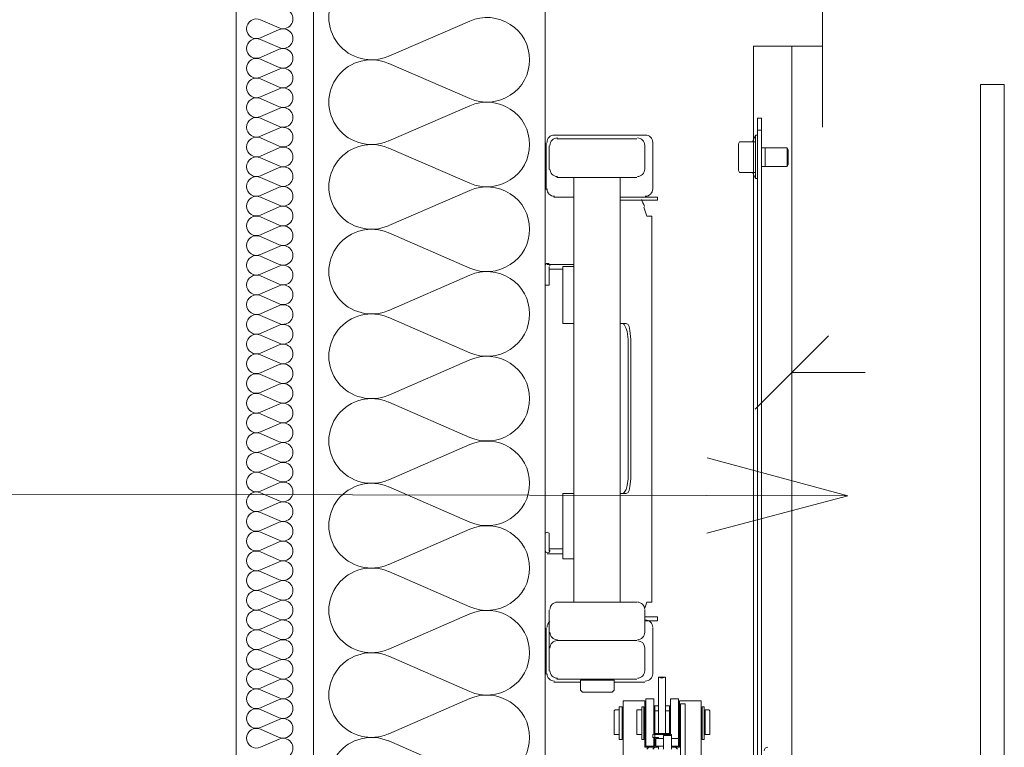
# Model space of a CAD drawing. Header units: millimetres. Extents: x 204754 to 499005, y -178579 to -103222.
# Tile 35 of 178: x 218993 to 219631, y -125007 to -124536. Entities that reach past the tile are written whole.
import ezdxf

# ---------------------------------------------------------------- set-up
doc = ezdxf.new("R2010")
doc.units = ezdxf.units.MM
doc.header["$MEASUREMENT"] = 0
doc.layers.get('0').update_dxf_attribs({"color": 252, "lineweight": 5})
for name, color, linetype, lineweight in [('830-G Teksty Etykiety_Nr_pióra__64', 252, 'Continuous', 5), ('Nowe_320-W Umeblowanie_Nr_pióra__103', 252, 'Continuous', 5), ('Nowe_320-W Umeblowanie_Nr_pióra__181', 252, 'Continuous', 5), ('Nowe_820-G Rysunki Obrazki_Nr_pióra__1', 252, 'Continuous', 5), ('Nowe_820-G Rysunki Obrazki_Nr_pióra__161', 252, 'Continuous', 5), ('Nowe_820-G Rysunki Obrazki_Nr_pióra__27', 252, 'Continuous', 5)]:
    doc.layers.add(name, color=color, linetype=linetype, lineweight=lineweight)

# ---------------------------------------------------------------- blocks, each defined once
blk = doc.blocks.new('podkład 20251118')
at = {"color": 252, "linetype": 'Continuous', "lineweight": 5}
for p, q in [((219517.16, -124740.65), (219469.66, -124788.15)), ((219493.41, -124764.4), (219540.91, -124764.4)), ((219529.56, -124844.32), (219438.36, -124844.13))]:
    blk.add_line(p, q, dxfattribs=at)
at = {"color": 252, "linetype": 'Continuous', "lineweight": 5, "flags": 128}
blk.add_lwpolyline([(219438.41, -124819.7), (219529.56, -124844.32), (219438.31, -124868.56)], dxfattribs=at)
at = {"layer": '830-G Teksty Etykiety_Nr_pióra__64', "color": 252, "linetype": 'Continuous', "lineweight": 5}
blk.add_line((219438.36, -124844.13), (214933.4, -124834.72), dxfattribs=at)
at = {"layer": 'Nowe_320-W Umeblowanie_Nr_pióra__103', "color": 252, "linetype": 'Continuous', "lineweight": 5}
for p, q in [((219284.79, -124536.83), (219232.27, -124559.64)), ((219232.27, -124564.25), (219284.79, -124587.07)), ((219284.79, -124591.68), (219232.27, -124614.5)), ((219232.27, -124619.1), (219284.79, -124641.92)), ((219284.79, -124646.53), (219232.27, -124669.35)), ((219232.27, -124673.96), (219284.79, -124696.77)), ((219284.79, -124701.38), (219232.27, -124724.2)), ((219232.27, -124728.81), (219284.79, -124751.63)), ((219284.79, -124756.23), (219232.27, -124779.05)), ((219232.27, -124783.66), (219284.79, -124806.48)), ((219284.79, -124811.09), (219232.27, -124833.9)), ((219232.27, -124838.51), (219284.79, -124861.33)), ((219284.79, -124865.94), (219232.27, -124888.76)), ((219232.27, -124893.36), (219284.79, -124916.18)), ((219284.79, -124920.79), (219232.27, -124943.61)), ((219232.27, -124948.22), (219284.79, -124971.04)), ((219284.79, -124975.64), (219232.27, -124998.46)), ((219232.27, -125003.07), (219284.79, -125025.89))]:
    blk.add_line(p, q, dxfattribs=at)
at = {"layer": 'Nowe_320-W Umeblowanie_Nr_pióra__103', "color": 252, "linetype": 'Continuous', "lineweight": 5, "extrusion": (0, 0, -1)}
for centre, major_axis, start_param, end_param in [((219221.17, -124534.52), (-27.65, 0), 4.299595, 8.266775), ((219295.88, -124561.95), (27.65, 0), 4.299596, 6.283185), ((219221.17, -124589.37), (-27.65, 0), 4.299595, 8.266775), ((219295.88, -124561.95), (27.65, 0), 0, 1.98359), ((219295.88, -124616.8), (27.65, 0), 4.299596, 6.283185), ((219221.17, -124644.23), (27.65, 0), 1.158002, 5.125182), ((219295.88, -124616.8), (27.65, 0), 0, 1.98359), ((219295.88, -124671.65), (-27.65, 0), 1.158003, 3.141593), ((219221.17, -124699.08), (-27.65, 0), 4.299595, 8.266775), ((219295.88, -124671.65), (27.65, 0), 0, 1.98359), ((219295.88, -124726.5), (-27.65, 0), 1.158003, 3.141593), ((219221.17, -124753.93), (-27.65, 0), 4.299595, 8.266775), ((219295.88, -124726.51), (27.65, 0), 0, 1.98359), ((219295.88, -124781.36), (27.65, 0), 4.299596, 6.283185), ((219221.17, -124808.78), (-27.65, 0), 4.299595, 8.266775), ((219295.88, -124781.36), (27.65, 0), 0, 1.98359), ((219295.88, -124836.21), (27.65, 0), 4.299596, 6.283185), ((219221.17, -124863.63), (27.65, 0), 1.158002, 5.125182), ((219295.88, -124836.21), (27.65, 0), 0, 1.98359), ((219295.88, -124891.06), (-27.65, 0), 1.158003, 3.141593), ((219221.17, -124918.49), (-27.65, 0), 4.299595, 8.266775), ((219295.88, -124891.06), (27.65, 0), 0, 1.98359), ((219295.88, -124945.91), (-27.65, 0), 1.158003, 3.141593), ((219221.17, -124973.34), (-27.65, 0), 4.299595, 8.266775), ((219295.88, -124945.91), (27.65, 0), 0, 1.98359), ((219295.88, -125000.76), (27.65, 0), 4.299596, 6.283185), ((219221.17, -125028.19), (-27.65, 0), 4.299595, 8.266775), ((219295.88, -125000.77), (27.65, 0), 0, 1.98359)]:
    blk.add_ellipse(centre, major_axis=major_axis, ratio=0.991967, start_param=start_param, end_param=end_param, dxfattribs=at)
at = {"layer": 'Nowe_320-W Umeblowanie_Nr_pióra__181', "color": 252, "linetype": 'Continuous', "lineweight": 5}
for p, q in [((219161.32, -124541.3), (219149.2, -124536)), ((219149.2, -124547.69), (219161.32, -124542.38)), ((219161.32, -124554.07), (219149.2, -124548.76)), ((219149.2, -124560.45), (219161.32, -124555.14)), ((219161.32, -124566.83), (219149.2, -124561.52)), ((219149.2, -124573.21), (219161.32, -124567.9)), ((219161.32, -124579.59), (219149.2, -124574.28)), ((219149.2, -124585.97), (219161.32, -124580.66)), ((219161.32, -124592.35), (219149.2, -124587.04)), ((219149.2, -124598.73), (219161.32, -124593.43)), ((219161.32, -124605.12), (219149.2, -124599.81)), ((219149.2, -124611.5), (219161.32, -124606.19)), ((219161.32, -124617.88), (219149.2, -124612.57)), ((219149.2, -124624.26), (219161.32, -124618.95)), ((219161.32, -124630.64), (219149.2, -124625.33)), ((219149.2, -124637.02), (219161.32, -124631.71)), ((219161.32, -124643.4), (219149.2, -124638.09)), ((219149.2, -124649.78), (219161.32, -124644.47)), ((219161.32, -124656.16), (219149.2, -124650.85)), ((219149.2, -124662.54), (219161.32, -124657.24)), ((219161.32, -124668.93), (219149.2, -124663.62)), ((219149.2, -124675.31), (219161.32, -124670)), ((219161.32, -124681.69), (219149.2, -124676.38)), ((219149.2, -124688.07), (219161.32, -124682.76)), ((219161.32, -124694.45), (219149.2, -124689.14)), ((219149.2, -124700.83), (219161.32, -124695.52)), ((219161.32, -124707.21), (219149.2, -124701.9)), ((219149.2, -124713.59), (219161.32, -124708.28)), ((219161.32, -124719.97), (219149.2, -124714.67)), ((219149.2, -124726.36), (219161.32, -124721.05)), ((219161.32, -124732.74), (219149.2, -124727.43)), ((219149.2, -124739.12), (219161.32, -124733.81)), ((219161.32, -124745.5), (219149.2, -124740.19)), ((219149.2, -124751.88), (219161.32, -124746.57)), ((219161.32, -124758.26), (219149.2, -124752.95)), ((219149.2, -124764.64), (219161.32, -124759.33)), ((219161.32, -124771.02), (219149.2, -124765.71)), ((219149.2, -124777.4), (219161.32, -124772.09)), ((219161.32, -124783.78), (219149.2, -124778.48)), ((219149.2, -124790.17), (219161.32, -124784.86)), ((219161.32, -124796.55), (219149.2, -124791.24)), ((219149.2, -124802.93), (219161.32, -124797.62)), ((219161.32, -124809.31), (219149.2, -124804)), ((219149.2, -124815.69), (219161.32, -124810.38)), ((219161.32, -124822.07), (219149.2, -124816.76)), ((219149.2, -124828.45), (219161.32, -124823.14)), ((219161.32, -124834.83), (219149.2, -124829.52)), ((219149.2, -124841.21), (219161.32, -124835.91)), ((219161.32, -124847.59), (219149.2, -124842.29)), ((219149.2, -124853.98), (219161.32, -124848.67)), ((219161.32, -124860.36), (219149.2, -124855.05)), ((219149.2, -124866.74), (219161.32, -124861.43)), ((219161.32, -124873.12), (219149.2, -124867.81)), ((219149.2, -124879.5), (219161.32, -124874.19)), ((219161.32, -124885.88), (219149.2, -124880.57)), ((219149.2, -124892.26), (219161.32, -124886.95)), ((219161.32, -124898.64), (219149.2, -124893.33)), ((219149.2, -124905.02), (219161.32, -124899.72)), ((219161.32, -124911.41), (219149.2, -124906.1)), ((219149.2, -124917.79), (219161.32, -124912.48)), ((219161.32, -124924.17), (219149.2, -124918.86)), ((219149.2, -124930.55), (219161.32, -124925.24)), ((219161.32, -124936.93), (219149.2, -124931.62)), ((219149.2, -124943.31), (219161.32, -124938)), ((219161.32, -124949.69), (219149.2, -124944.38)), ((219149.2, -124956.07), (219161.32, -124950.76)), ((219161.32, -124962.45), (219149.2, -124957.14)), ((219149.2, -124968.83), (219161.32, -124963.53)), ((219161.32, -124975.22), (219149.2, -124969.91)), ((219149.2, -124981.6), (219161.32, -124976.29)), ((219161.32, -124987.98), (219149.2, -124982.67)), ((219149.2, -124994.36), (219161.32, -124989.05)), ((219161.32, -125000.74), (219149.2, -124995.43)), ((219149.2, -125007.12), (219161.32, -125001.81))]:
    blk.add_line(p, q, dxfattribs=at)
at = {"layer": 'Nowe_320-W Umeblowanie_Nr_pióra__181', "color": 252, "linetype": 'Continuous', "lineweight": 5, "extrusion": (0, 0, -1)}
for centre, major_axis, start_param, end_param in [((219163.88, -124535.46), (6.38, 0), 4.299595, 8.266775), ((219146.64, -124541.84), (6.38, 0), 3.141593, 5.125182), ((219146.64, -124541.84), (6.38, 0), 1.158004, 3.141593), ((219163.88, -124548.22), (-6.38, 0), 1.158002, 5.125182), ((219146.64, -124554.6), (6.38, 0), 3.141593, 5.125182), ((219146.64, -124554.6), (6.38, 0), 1.158004, 3.141593), ((219163.88, -124560.98), (6.38, 0), 4.299595, 8.266775), ((219146.64, -124567.36), (6.38, 0), 3.141593, 5.125182), ((219146.64, -124567.37), (6.38, 0), 1.158004, 3.141593), ((219163.88, -124573.75), (6.38, 0), 4.299595, 8.266775), ((219146.64, -124580.13), (6.38, 0), 3.141593, 5.125182), ((219146.64, -124580.13), (6.38, 0), 1.158004, 3.141593), ((219163.88, -124586.51), (-6.38, 0), 1.158002, 5.125182), ((219146.64, -124592.89), (6.38, 0), 3.141593, 5.125182), ((219146.64, -124592.89), (6.38, 0), 1.158004, 3.141593), ((219163.88, -124599.27), (6.38, 0), 4.299595, 8.266775), ((219146.64, -124605.65), (6.38, 0), 3.141593, 5.125182), ((219146.64, -124605.65), (6.38, 0), 1.158004, 3.141593), ((219163.88, -124612.03), (6.38, 0), 4.299595, 8.266775), ((219146.64, -124618.41), (6.38, 0), 3.141593, 5.125182), ((219146.64, -124618.41), (6.38, 0), 1.158004, 3.141593), ((219163.88, -124624.79), (-6.38, 0), 1.158002, 5.125182), ((219146.64, -124631.18), (6.38, 0), 3.141593, 5.125182), ((219146.64, -124631.18), (6.38, 0), 1.158004, 3.141593), ((219163.88, -124637.56), (6.38, 0), 4.299595, 8.266775), ((219146.64, -124643.94), (6.38, 0), 3.141593, 5.125182), ((219146.64, -124643.94), (6.38, 0), 1.158004, 3.141593), ((219163.88, -124650.32), (6.38, 0), 4.299595, 8.266775), ((219146.64, -124656.7), (6.38, 0), 3.141593, 5.125182), ((219146.64, -124656.7), (6.38, 0), 1.158004, 3.141593), ((219163.88, -124663.08), (-6.38, 0), 1.158002, 5.125182), ((219146.64, -124669.46), (6.38, 0), 3.141593, 5.125182), ((219146.64, -124669.46), (6.38, 0), 1.158004, 3.141593), ((219163.88, -124675.84), (6.38, 0), 4.299595, 8.266775), ((219146.64, -124682.22), (6.38, 0), 3.141593, 5.125182), ((219146.64, -124682.22), (6.38, 0), 1.158004, 3.141593), ((219163.88, -124688.6), (6.38, 0), 4.299595, 8.266775), ((219146.64, -124694.99), (6.38, 0), 3.141593, 5.125182), ((219146.64, -124694.99), (6.38, 0), 1.158004, 3.141593), ((219163.88, -124701.37), (-6.38, 0), 1.158002, 5.125182), ((219146.64, -124707.75), (6.38, 0), 3.141593, 5.125182), ((219146.64, -124707.75), (6.38, 0), 1.158004, 3.141593), ((219163.88, -124714.13), (6.38, 0), 4.299595, 8.266775), ((219146.64, -124720.51), (6.38, 0), 3.141593, 5.125182), ((219146.64, -124720.51), (6.38, 0), 1.158004, 3.141593), ((219163.88, -124726.89), (6.38, 0), 4.299595, 8.266775), ((219146.64, -124733.27), (6.38, 0), 3.141593, 5.125182), ((219146.64, -124733.27), (6.38, 0), 1.158004, 3.141593), ((219163.88, -124739.65), (-6.38, 0), 1.158002, 5.125182), ((219146.64, -124746.03), (6.38, 0), 3.141593, 5.125182), ((219146.64, -124746.03), (6.38, 0), 1.158004, 3.141593), ((219163.88, -124752.42), (6.38, 0), 4.299595, 8.266775), ((219146.64, -124758.8), (6.38, 0), 3.141593, 5.125182), ((219146.64, -124758.8), (6.38, 0), 1.158004, 3.141593), ((219163.88, -124765.18), (6.38, 0), 4.299595, 8.266775), ((219146.64, -124771.56), (6.38, 0), 3.141593, 5.125182), ((219146.64, -124771.56), (6.38, 0), 1.158004, 3.141593), ((219163.88, -124777.94), (-6.38, 0), 1.158002, 5.125182), ((219146.64, -124784.32), (6.38, 0), 3.141593, 5.125182), ((219146.64, -124784.32), (6.38, 0), 1.158004, 3.141593), ((219163.88, -124790.7), (6.38, 0), 4.299595, 8.266775), ((219146.64, -124797.08), (6.38, 0), 3.141593, 5.125182), ((219146.64, -124797.08), (6.38, 0), 1.158004, 3.141593), ((219163.88, -124803.46), (6.38, 0), 4.299595, 8.266775), ((219146.64, -124809.84), (6.38, 0), 3.141593, 5.125182), ((219146.64, -124809.84), (6.38, 0), 1.158004, 3.141593), ((219163.88, -124816.23), (-6.38, 0), 1.158002, 5.125182), ((219146.64, -124822.61), (6.38, 0), 3.141593, 5.125182), ((219146.64, -124822.61), (6.38, 0), 1.158004, 3.141593), ((219163.88, -124828.99), (6.38, 0), 4.299595, 8.266775), ((219146.64, -124835.37), (6.38, 0), 3.141593, 5.125182), ((219146.64, -124835.37), (6.38, 0), 1.158004, 3.141593), ((219163.88, -124841.75), (6.38, 0), 4.299595, 8.266775), ((219146.64, -124848.13), (6.38, 0), 3.141593, 5.125182), ((219146.64, -124848.13), (6.38, 0), 1.158004, 3.141593), ((219163.88, -124854.51), (-6.38, 0), 1.158002, 5.125182), ((219146.64, -124860.89), (6.38, 0), 3.141593, 5.125182), ((219146.64, -124860.89), (6.38, 0), 1.158004, 3.141593), ((219163.88, -124867.27), (6.38, 0), 4.299595, 8.266775), ((219146.64, -124873.66), (6.38, 0), 3.141593, 5.125182), ((219146.64, -124873.66), (6.38, 0), 1.158004, 3.141593), ((219163.88, -124880.04), (6.38, 0), 4.299595, 8.266775), ((219146.64, -124886.42), (6.38, 0), 3.141593, 5.125182), ((219146.64, -124886.42), (6.38, 0), 1.158004, 3.141593), ((219163.88, -124892.8), (-6.38, 0), 1.158002, 5.125182), ((219146.64, -124899.18), (6.38, 0), 3.141593, 5.125182), ((219146.64, -124899.18), (6.38, 0), 1.158004, 3.141593), ((219163.88, -124905.56), (6.38, 0), 4.299595, 8.266775), ((219146.64, -124911.94), (6.38, 0), 3.141593, 5.125182), ((219146.64, -124911.94), (6.38, 0), 1.158004, 3.141593), ((219163.88, -124918.32), (6.38, 0), 4.299595, 8.266775), ((219146.64, -124924.7), (6.38, 0), 3.141593, 5.125182), ((219146.64, -124924.7), (6.38, 0), 1.158004, 3.141593), ((219163.88, -124931.08), (-6.38, 0), 1.158002, 5.125182), ((219146.64, -124937.47), (6.38, 0), 3.141593, 5.125182), ((219146.64, -124937.47), (6.38, 0), 1.158004, 3.141593), ((219163.88, -124943.85), (6.38, 0), 4.299595, 8.266775), ((219146.64, -124950.23), (6.38, 0), 3.141593, 5.125182), ((219146.64, -124950.23), (6.38, 0), 1.158004, 3.141593), ((219163.88, -124956.61), (6.38, 0), 4.299595, 8.266775), ((219146.64, -124962.99), (6.38, 0), 3.141593, 5.125182), ((219146.64, -124962.99), (6.38, 0), 1.158004, 3.141593), ((219163.88, -124969.37), (-6.38, 0), 1.158002, 5.125182), ((219146.64, -124975.75), (6.38, 0), 3.141593, 5.125182), ((219146.64, -124975.75), (6.38, 0), 1.158004, 3.141593), ((219163.88, -124982.13), (6.38, 0), 4.299595, 8.266775), ((219146.64, -124988.51), (6.38, 0), 3.141593, 5.125182), ((219146.64, -124988.51), (6.38, 0), 1.158004, 3.141593), ((219163.88, -124994.9), (6.38, 0), 4.299595, 8.266775), ((219146.64, -125001.28), (6.38, 0), 3.141593, 5.125182), ((219146.64, -125001.28), (6.38, 0), 1.158004, 3.141593), ((219163.88, -125007.66), (-6.38, 0), 1.158002, 5.125182)]:
    blk.add_ellipse(centre, major_axis=major_axis, ratio=0.99989, start_param=start_param, end_param=end_param, dxfattribs=at)
at = {"layer": 'Nowe_820-G Rysunki Obrazki_Nr_pióra__1', "color": 252, "linetype": 'Continuous', "lineweight": 5}
for p, q in [((219333.53, -122434), (219333.53, -126218.44)), ((219183.58, -124287.69), (219183.58, -126218.44))]:
    blk.add_line(p, q, dxfattribs=at)
at = {"layer": 'Nowe_820-G Rysunki Obrazki_Nr_pióra__161', "color": 252, "linetype": 'Continuous', "lineweight": 5}
for p, q in [((219513.24, -124553.1), (219513.24, -124517.92)), ((219468.47, -124553.1), (219513.24, -124553.1)), ((219468.47, -125953.04), (219468.47, -124553.1)), ((219493.41, -124553.1), (219493.41, -125953.04)), ((219493.41, -124553.1), (219493.41, -124605.54)), ((219513.24, -124553.1), (219513.24, -124605.54)), ((219630.91, -124578.04), (219615.56, -124578.04)), ((219615.56, -124578.04), (219615.56, -125928.1)), ((219615.56, -124578.04), (219615.56, -125928.1)), ((219615.56, -125928.1), (219615.56, -124578.04)), ((219630.91, -124578.04), (219615.56, -124578.04)), ((219615.56, -124578.04), (219615.56, -125928.1)), ((219615.56, -124578.04), (219615.56, -125928.1)), ((219615.56, -125928.1), (219615.56, -124578.04)), ((219630.91, -125928.1), (219630.91, -124578.04)), ((219630.91, -125928.1), (219630.91, -124578.04)), ((219471.03, -125285.36), (219471.03, -124599.78)), ((219473.59, -124599.78), (219471.03, -124599.78)), ((219473.59, -125285.36), (219473.59, -124599.78)), ((219398.12, -124610.65), (219339.28, -124610.65)), ((219467.83, -124615.13), (219469.75, -124610.65)), ((219469.75, -124638.79), (219469.75, -124610.65)), ((219469.75, -124610.65), (219471.03, -124610.65)), ((219473.59, -124607.46), (219471.03, -124607.46)), ((219334.17, -124645.83), (219334.17, -124615.77)), ((219336.09, -124633.04), (219336.09, -124617.69)), ((219393, -124613.21), (219341.2, -124613.21)), ((219398.12, -124633.04), (219398.12, -124617.69)), ((219403.24, -124615.77), (219403.24, -124645.83)), ((219458.88, -124616.41), (219459.52, -124615.13)), ((219458.88, -124633.68), (219458.88, -124616.41)), ((219469.75, -124615.13), (219459.52, -124615.13)), ((219473.59, -124618.97), (219490.21, -124618.97)), ((219476.14, -124618.97), (219476.14, -124631.12)), ((219476.14, -124631.12), (219476.14, -124618.97)), ((219490.21, -124631.12), (219490.21, -124618.97)), ((219490.21, -124618.97), (219490.85, -124620.25)), ((219490.85, -124620.25), (219490.85, -124629.84)), ((219490.85, -124629.84), (219490.85, -124620.25)), ((219473.59, -124631.12), (219490.21, -124631.12)), ((219490.21, -124631.12), (219490.85, -124629.84)), ((219341.2, -124638.15), (219393, -124638.15)), ((219352.07, -124638.15), (219352.07, -124913.15)), ((219382.13, -124638.15), (219382.13, -124913.15)), ((219458.88, -124633.68), (219459.52, -124634.96)), ((219469.75, -124634.96), (219459.52, -124634.96)), ((219467.83, -124634.96), (219469.75, -124638.79)), ((219469.75, -124638.79), (219471.03, -124638.79)), ((219348.24, -124650.94), (219339.28, -124650.94)), ((219348.24, -124650.94), (219352.07, -124650.94)), ((219382.13, -124650.94), (219406.43, -124650.94)), ((219406.43, -124650.94), (219406.43, -124652.86)), ((219406.43, -124652.86), (219382.13, -124652.86)), ((219397.48, -124657.34), (219399.4, -124663.1)), ((219402.6, -124663.1), (219399.4, -124663.1)), ((219402.6, -124663.1), (219402.6, -124913.15)), ((219333.53, -124695.71), (219333.53, -124706.58)), ((219334.81, -124694.43), (219352.07, -124694.43)), ((219336.09, -124695.71), (219336.09, -124706.58)), ((219345.04, -124695.71), (219345.04, -124732.8)), ((219352.07, -124695.71), (219345.04, -124695.71)), ((219336.09, -124697.63), (219345.04, -124697.63)), ((219333.53, -124707.86), (219333.53, -124706.58)), ((219336.09, -124707.86), (219333.53, -124707.86)), ((219336.09, -124706.58), (219336.09, -124707.86)), ((219352.07, -124732.8), (219345.04, -124732.8)), ((219382.13, -124732.8), (219385.97, -124732.8)), ((219384.69, -124733.44), (219384.05, -124732.8)), ((219385.97, -124736), (219384.69, -124733.44)), ((219385.97, -124732.8), (219387.25, -124733.44)), ((219387.25, -124733.44), (219387.89, -124734.72)), ((219386.61, -124737.92), (219385.97, -124736)), ((219387.25, -124743.04), (219386.61, -124737.92)), ((219387.89, -124734.72), (219388.53, -124737.28)), ((219388.53, -124737.28), (219389.17, -124743.04)), ((219387.25, -124743.04), (219387.25, -124833.21)), ((219389.17, -124743.04), (219389.17, -124833.21)), ((219386.61, -124837.69), (219387.25, -124833.21)), ((219389.17, -124833.21), (219388.53, -124838.33)), ((219384.05, -124842.8), (219384.69, -124842.16)), ((219384.69, -124842.16), (219385.97, -124840.25)), ((219385.97, -124840.25), (219386.61, -124837.69)), ((219387.25, -124842.16), (219385.97, -124842.8)), ((219387.89, -124840.89), (219387.25, -124842.16)), ((219388.53, -124838.33), (219387.89, -124840.89)), ((219352.07, -124842.8), (219345.04, -124842.8)), ((219345.04, -124842.8), (219345.04, -124885.01)), ((219382.13, -124842.8), (219385.97, -124842.8)), ((219334.81, -124867.75), (219333.53, -124868.39)), ((219336.09, -124868.39), (219334.81, -124867.75)), ((219333.53, -124868.39), (219333.53, -124869.66)), ((219333.53, -124879.9), (219333.53, -124869.66)), ((219336.09, -124869.66), (219336.09, -124868.39)), ((219336.09, -124879.9), (219336.09, -124869.66)), ((219345.04, -124878.62), (219336.09, -124878.62)), ((219345.04, -124881.82), (219334.81, -124881.82)), ((219345.04, -124885.01), (219352.07, -124885.01)), ((219336.09, -124918.27), (219336.09, -124932.98)), ((219393, -124913.15), (219341.2, -124913.15)), ((219398.12, -124916.99), (219399.4, -124913.15)), ((219398.12, -124918.27), (219398.12, -124932.98)), ((219402.6, -124913.15), (219399.4, -124913.15)), ((219406.43, -124922.75), (219398.12, -124922.75)), ((219406.43, -124925.3), (219398.12, -124925.3)), ((219406.43, -124925.3), (219406.43, -124922.75)), ((219334.17, -124929.78), (219334.17, -124959.84)), ((219403.24, -124959.84), (219403.24, -124929.78)), ((219336.09, -124957.92), (219336.09, -124932.98)), ((219393, -124938.1), (219341.2, -124938.1)), ((219398.12, -124957.92), (219398.12, -124943.21)), ((219341.2, -124963.04), (219393, -124963.04)), ((219378.3, -124963.68), (219356.55, -124963.68)), ((219356.55, -124963.68), (219356.55, -124970.07)), ((219378.3, -124963.68), (219378.3, -124970.07)), ((219407.07, -124961.76), (219407.07, -124987.98)), ((219407.07, -124961.76), (219411.55, -124961.76)), ((219408.99, -124962.4), (219407.07, -124961.76)), ((219411.55, -124961.76), (219408.99, -124962.4)), ((219411.55, -124998.21), (219411.55, -124961.76)), ((219356.55, -124964.96), (219339.28, -124964.96)), ((219356.55, -124970.07), (219357.83, -124971.35)), ((219378.3, -124970.07), (219377.02, -124971.35)), ((219378.3, -124964.96), (219398.12, -124964.96)), ((219377.02, -124971.35), (219357.83, -124971.35)), ((219398.76, -124975.83), (219403.88, -124975.83)), ((219398.76, -125006.53), (219398.76, -124975.83)), ((219403.88, -124998.85), (219403.88, -124975.83)), ((219414.75, -124975.83), (219419.87, -124975.83)), ((219414.75, -124998.85), (219414.75, -124975.83)), ((219419.87, -125006.53), (219419.87, -124975.83)), ((219378.3, -124983.5), (219378.93, -124982.86)), ((219381.49, -124982.86), (219378.93, -124982.86)), ((219383.41, -124980.94), (219381.49, -124980.94)), ((219381.49, -125002.05), (219381.49, -124980.94)), ((219381.49, -124998.85), (219381.49, -124982.86)), ((219383.41, -125002.05), (219383.41, -124980.94)), ((219384.05, -124982.86), (219383.41, -124982.86)), ((219398.12, -124977.11), (219384.05, -124977.11)), ((219384.05, -124977.11), (219384.05, -125410.71)), ((219384.05, -125002.05), (219384.05, -124980.3)), ((219396.2, -124982.86), (219393, -124982.86)), ((219393, -124982.86), (219393, -124998.85)), ((219397.48, -124980.94), (219396.2, -124980.94)), ((219396.2, -125002.05), (219396.2, -124980.94)), ((219396.2, -124982.86), (219396.2, -124998.85)), ((219397.48, -125002.05), (219397.48, -124980.94)), ((219398.12, -124982.86), (219397.48, -124982.86)), ((219398.12, -125007.16), (219398.12, -124977.11)), ((219398.76, -124980.3), (219398.12, -124980.3)), ((219404.52, -124980.3), (219403.88, -124980.3)), ((219407.07, -124980.3), (219404.52, -124980.3)), ((219404.52, -124998.21), (219404.52, -124980.3)), ((219414.11, -124980.3), (219411.55, -124980.3)), ((219414.11, -124980.3), (219414.75, -124980.3)), ((219414.11, -124998.21), (219414.11, -124980.3)), ((219419.87, -124980.3), (219420.5, -124980.3)), ((219434.57, -124977.11), (219420.5, -124977.11)), ((219420.5, -124977.11), (219420.5, -125007.16)), ((219420.5, -124980.94), (219421.14, -124980.94)), ((219420.5, -125002.05), (219420.5, -124980.94)), ((219421.14, -124979.03), (219424.34, -124979.03)), ((219421.14, -125087.11), (219421.14, -124979.03)), ((219424.34, -124979.03), (219424.34, -125092.86)), ((219434.57, -125078.79), (219434.57, -124977.11)), ((219434.57, -124980.3), (219434.57, -125002.05)), ((219435.21, -124982.86), (219434.57, -124982.86)), ((219435.21, -124980.94), (219436.49, -124980.94)), ((219435.21, -125002.05), (219435.21, -124980.94)), ((219436.49, -124980.94), (219436.49, -125002.05)), ((219439.69, -124982.86), (219437.13, -124982.86)), ((219437.13, -124998.85), (219437.13, -124982.86)), ((219440.33, -124983.5), (219439.69, -124982.86)), ((219378.3, -124983.5), (219378.3, -124998.85)), ((219407.07, -124983.5), (219404.52, -124983.5)), ((219407.07, -124987.98), (219407.07, -124998.21)), ((219414.11, -124983.5), (219411.55, -124983.5)), ((219437.13, -124983.5), (219436.49, -124983.5)), ((219440.33, -124983.5), (219440.33, -124998.85)), ((219378.3, -124998.85), (219378.93, -124998.85)), ((219381.49, -124998.85), (219378.93, -124998.85)), ((219383.41, -125002.05), (219381.49, -125002.05)), ((219384.05, -124998.85), (219383.41, -124998.85)), ((219396.2, -124998.85), (219393, -124998.85)), ((219397.48, -125002.05), (219396.2, -125002.05)), ((219398.12, -124998.85), (219397.48, -124998.85)), ((219398.76, -125002.05), (219398.12, -125002.05)), ((219403.24, -124998.85), (219404.52, -124998.21)), ((219403.24, -124998.85), (219403.24, -125000.77)), ((219407.07, -125000.77), (219403.24, -125000.77)), ((219404.52, -124998.85), (219403.88, -124998.85)), ((219403.88, -125006.53), (219403.88, -125000.77)), ((219404.52, -125002.05), (219403.88, -125002.05)), ((219404.52, -124998.21), (219414.11, -124998.21)), ((219404.52, -124998.85), (219414.11, -124998.85)), ((219404.52, -124998.85), (219404.52, -125007.16)), ((219405.16, -125001.41), (219410.27, -125001.41)), ((219405.16, -125006.53), (219405.16, -125001.41)), ((219407.07, -125000.77), (219407.07, -125001.41)), ((219415.39, -124999.49), (219410.27, -124999.49)), ((219410.27, -124999.49), (219410.27, -125008.44)), ((219415.39, -124998.85), (219414.11, -124998.21)), ((219414.75, -124998.85), (219414.11, -124998.85)), ((219414.11, -124999.49), (219414.11, -124998.85)), ((219415.39, -125000.77), (219415.39, -124998.85)), ((219415.39, -125008.44), (219415.39, -124999.49)), ((219415.39, -125001.41), (219419.87, -125001.41)), ((219419.87, -125002.05), (219420.5, -125002.05)), ((219420.5, -125002.05), (219421.14, -125002.05)), ((219435.21, -124998.85), (219434.57, -124998.85)), ((219435.21, -125002.05), (219436.49, -125002.05)), ((219437.13, -124998.85), (219436.49, -124998.85)), ((219439.69, -124998.85), (219437.13, -124998.85)), ((219440.33, -124998.85), (219439.69, -124998.85)), ((219398.12, -125007.16), (219407.07, -125007.16)), ((219398.76, -125006.53), (219403.88, -125006.53)), ((219400.68, -125007.16), (219399.4, -125008.44)), ((219403.24, -125008.44), (219404.52, -125007.16)), ((219405.16, -125006.53), (219410.27, -125006.53)), ((219407.07, -125006.53), (219407.07, -125008.44)), ((219415.39, -125006.53), (219419.87, -125006.53)), ((219415.39, -125007.16), (219420.5, -125007.16)), ((219419.23, -125008.44), (219417.95, -125007.16))]:
    blk.add_line(p, q, dxfattribs=at)
for centre, radius, start, end in [((219339.6, -124615.45), 4.8, 90, 180), ((219341.52, -124617.37), 4.8, 90, 180), ((219393.32, -124617.37), 4.8, 0, 90), ((219398.44, -124615.45), 4.8, 0, 90), ((219341.52, -124632.72), 4.8, 180, 270), ((219393.32, -124632.72), 4.8, 270, 360), ((219339.6, -124645.51), 4.8, 180, 270), ((219398.44, -124645.51), 4.8, 270, 0), ((219334.76, -124681.53), 67.74, 21.32927, 25.53563), ((219335.13, -124695.39), 1.6, 90.04625, 179.95375), ((219335.13, -124695.39), 1.6, 0.04625, 89.95375), ((219335.13, -124879.58), 1.6, 180.04625, 269.95375), ((219335.13, -124879.58), 1.6, 270.04625, 359.95375), ((219341.52, -124917.95), 4.8, 90, 180), ((219393.32, -124917.95), 4.8, 0, 90), ((219398.44, -124929.46), 4.8, 360, 90), ((219339.61, -124929.46), 4.8, 127.28704, 179.96761), ((219341.52, -124932.66), 4.8, 180, 270), ((219341.52, -124942.89), 4.8, 90, 180), ((219393.32, -124932.66), 4.8, 270, 0), ((219393.33, -124942.89), 4.79, 359.98438, 87.60832), ((219339.6, -124959.52), 4.8, 180, 270), ((219341.52, -124957.6), 4.8, 180, 270), ((219393.32, -124957.6), 4.8, 270, 0), ((219398.44, -124959.52), 4.8, 270, 360), ((219477.74, -125009.4), 2.24, 90, 180)]:
    blk.add_arc(centre, radius, start, end, dxfattribs=at)
at = {"layer": 'Nowe_820-G Rysunki Obrazki_Nr_pióra__27', "color": 252, "linetype": 'Continuous', "lineweight": 5}
blk.add_line((219133.58, -122234), (219133.58, -126100.42), dxfattribs=at)

msp = doc.modelspace()

# ---------------------------------------------------------------- block references
msp.add_blockref('podkład 20251118', (0, 0))

doc.saveas('drawing.dxf')
